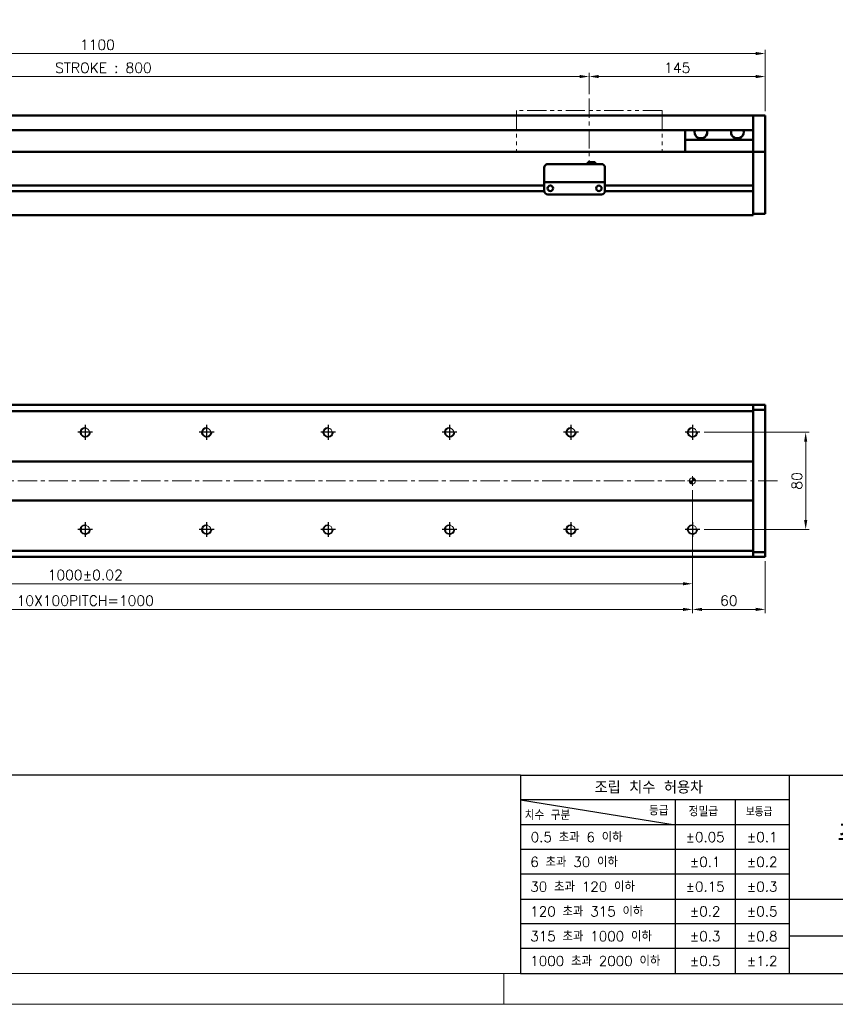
# Model space of a CAD drawing. Header units: millimetres. Extents: x 46891 to 50687, y 6223 to 10043.
# Tile 2 of 4: x 49218 to 49890, y 8529 to 9339. Entities that reach past the tile are written whole.
import ezdxf

# ---------------------------------------------------------------- set-up
doc = ezdxf.new("R2010")
doc.units = ezdxf.units.MM
doc.header["$LTSCALE"] = 0.5
doc.linetypes.add('CENTER', pattern=[50.8, 31.75, -6.35, 6.35, -6.35])
doc.linetypes.add('PHANTOM', pattern=[63.5, 31.75, -6.35, 6.35, -6.35, 6.35, -6.35])
doc.layers.get('0').update_dxf_attribs({"lineweight": 20})
doc.layers.add('1', color=1, linetype='CENTER', lineweight=13)
doc.layers.add('외형선(ISO)', color=7, linetype='Continuous', lineweight=50)
for name, color, linetype in [('3', 3, 'Continuous'), ('C', 1, 'CENTER'), ('DIM', 4, 'Continuous')]:
    doc.layers.add(name, color=color, linetype=linetype)
doc.styles.add('DSR TEXT', font='romans.shx', dxfattribs={"bigfont": 'whgtxt.shx'})
doc.styles.get("Standard").update_dxf_attribs({"font": 'romans.shx', "bigfont": 'whgtxt.shx'})
doc.dimstyles.new('DSR', dxfattribs={"dimscale": 2, "dimtxt": 3, "dimasz": 3, "dimexe": 0.5, "dimexo": 0.5, "dimgap": 0.5, "dimtad": 1, "dimdsep": 46, "dimtxsty": 'Standard', "dimcen": 2.5, "dimclrd": 4, "dimclre": 4, "dimclrt": 2, "dimadec": 0, "dimazin": 2, "dimtfac": 1, "dimtmove": 0, "dimatfit": 3, "dimfxl": 0, "dimlwd": -1, "dimlwe": -1, "dimarcsym": 0})

# ---------------------------------------------------------------- blocks, each defined once
blk = doc.blocks.new('A$C13F00394')
at = {"layer": '3'}
for p, q in [((0, 32), (-207.68, 32)), ((0, 32), (202.32, 32)), ((0, 32), (0, 0)), ((43.43, 32), (43.43, 0)), ((0, 28), (25, 24)), ((43.43, 28), (0, 28)), ((25, 28), (25, 0)), ((34.7, 28), (34.7, 0)), ((43.43, 24), (0, 24)), ((43.43, 20), (0, 20)), ((43.43, 16), (0, 16)), ((0, 12), (129.32, 12)), ((43.43, 8), (0, 8)), ((97.32, 6), (43.43, 6)), ((43.43, 4), (0, 4)), ((0, 0), (202.32, 0))]:
    blk.add_line(p, q, dxfattribs=at)
at = {"color": 0, "style": 'DSR TEXT'}
for s, height, p in [('조립 치수 허용차', 2, (11.97, 29.02)), ('등급', 1.5, (20.77, 25.52)), ('정밀급', 1.5, (27.18, 25.37)), ('치수 구분', 1.5, (0.69, 24.78)), ('보통급', 1.3, (36.41, 25.38)), (' 0.5 초과 6 이하', 1.6, (0.56, 21.19)), (' 6 초과 30 이하', 1.6, (0.49, 17.19)), (' 30 초과 120 이하', 1.6, (0.49, 13.19)), (' 120 초과 315 이하', 1.6, (0.49, 9.19)), (' 315 초과 1000 이하', 1.6, (0.49, 5.19)), (' 1000 초과 2000 이하', 1.6, (0.49, 1.19))]:
    blk.add_text(s, height=height, dxfattribs=at).set_placement(p)
at = {"color": 7, "insert": (70.37, 22), "char_height": 4.2, "attachment_point": 5, "style": 'DSR TEXT'}
blk.add_mtext('주식회사 디에스알', dxfattribs=at)
at = {"color": 0, "char_height": 1.6, "attachment_point": 5, "style": 'DSR TEXT'}
for s, insert in [('%%P0.05', (29.85, 22)), ('%%P0.1', (39.07, 22)), ('%%P0.1', (29.85, 18)), ('%%P0.2', (39.07, 18)), ('%%P0.15', (29.85, 14)), ('%%P0.3', (39.07, 14)), ('%%P0.2', (29.85, 10)), ('%%P0.5', (39.07, 10)), ('%%P0.3', (29.85, 6)), ('%%P0.8', (39.07, 6)), ('%%P0.5', (29.85, 2)), ('%%P1.2', (39.07, 2))]:
    blk.add_mtext(s, dxfattribs=dict(at, insert=insert))
blk = doc.blocks.new('A$C1C1952E1')
at = {"color": 1}
blk.add_lwpolyline([(0, 0), (420, 0), (420, 297), (0, 297)], close=True, dxfattribs=at)
at = {"color": 3}
blk.add_lwpolyline([(5, 5), (415, 5), (415, 292), (5, 292)], close=True, dxfattribs=at)
blk = doc.blocks.new('*D85')
at = {"color": 1, "linetype": 'ByBlock'}
for p, q in [((48887.25, 9278.16), (48887.25, 9295.56)), ((49687.25, 9278.16), (49687.25, 9295.56)), ((48895.05, 9292.56), (49679.45, 9292.56))]:
    blk.add_line(p, q, dxfattribs=at)
at = {"color": 1}
for points in [[(48895.05, 9293.86), (48895.05, 9291.26), (48887.25, 9292.56)], [(49679.45, 9293.86), (49679.45, 9291.26), (49687.25, 9292.56)]]:
    blk.add_solid(points, dxfattribs=at)
at = {"layer": 'Defpoints', "color": 0}
for p in [(49687.25, 9292.56), (48887.25, 9274.56), (49687.25, 9274.56)]:
    blk.add_point(p, dxfattribs=at)
at = {"color": 3, "insert": (49287.25, 9299.76), "char_height": 8.4, "attachment_point": 5, "style": 'DSR TEXT'}
blk.add_mtext('STROKE : 800', dxfattribs=at)
blk = doc.blocks.new('*D86')
at = {"color": 1, "linetype": 'ByBlock'}
for p, q in [((49687.25, 9278.16), (49687.25, 9295.56)), ((49832.25, 9264.16), (49832.25, 9295.56)), ((49695.05, 9292.56), (49824.45, 9292.56))]:
    blk.add_line(p, q, dxfattribs=at)
at = {"color": 1}
for points in [[(49695.05, 9293.86), (49695.05, 9291.26), (49687.25, 9292.56)], [(49824.45, 9293.86), (49824.45, 9291.26), (49832.25, 9292.56)]]:
    blk.add_solid(points, dxfattribs=at)
at = {"layer": 'Defpoints', "color": 0}
for p in [(49832.25, 9292.56), (49687.25, 9274.56), (49832.25, 9260.56)]:
    blk.add_point(p, dxfattribs=at)
at = {"color": 3, "insert": (49759.75, 9299.76), "char_height": 8.4, "attachment_point": 5, "style": 'DSR TEXT'}
blk.add_mtext('145', dxfattribs=at)
blk = doc.blocks.new('*D83')
at = {"color": 1, "linetype": 'ByBlock'}
for p, q in [((48732.25, 9264.16), (48732.25, 9314.5)), ((49824.45, 9311.5), (48740.05, 9311.5)), ((49832.25, 9264.16), (49832.25, 9314.5))]:
    blk.add_line(p, q, dxfattribs=at)
at = {"color": 1}
for points in [[(48740.05, 9312.8), (48740.05, 9310.2), (48732.25, 9311.5)], [(49824.45, 9312.8), (49824.45, 9310.2), (49832.25, 9311.5)]]:
    blk.add_solid(points, dxfattribs=at)
at = {"layer": 'Defpoints', "color": 0}
for p in [(48732.25, 9311.5), (48732.25, 9260.56), (49832.25, 9260.56)]:
    blk.add_point(p, dxfattribs=at)
at = {"color": 3, "insert": (49282.25, 9318.7), "char_height": 8.4, "attachment_point": 5, "style": 'DSR TEXT'}
blk.add_mtext('1100', dxfattribs=at)
blk = doc.blocks.new('A$C33E56CC6')
h = blk.add_hatch()
h.set_pattern_fill('ANSI31', color=256, style=0)
h.set_pattern_definition([(45, (-7065.45672, -6508.5399), (-0.0883883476, 0.0883883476), [])])
h.paths.add_polyline_path([(4, 6.5, 0.414214), (1.5, 4), (4, 4)])
h.paths.add_polyline_path([(6.5, 4), (4, 4), (4, 1.5, 0.414214)])
blk.add_circle((4, 4), 2.5)
at = {"layer": '1'}
for p, q in [((0, 4), (8, 4)), ((4, 0), (4, 8))]:
    blk.add_line(p, q, dxfattribs=at)
blk = doc.blocks.new('tap8')
blk.add_circle((0, 0), 3.4)
at = {"layer": 'C', "color": 1, "linetype": 'CENTER'}
for p, q in [((-6.05, 0), (6.05, 0)), ((0, -6.05), (0, 6.05))]:
    blk.add_line(p, q, dxfattribs=at)
at = {"layer": 'DIM', "color": 3}
blk.add_arc((0, 0), 4, 263.84551, 189.43144, dxfattribs=at)
blk = doc.blocks.new('*D90')
at = {"color": 1, "linetype": 'ByBlock'}
for p, q in [((48772.25, 8952.15), (48772.25, 8872.13)), ((49772.25, 8952.15), (49772.25, 8872.13)), ((48780.05, 8875.13), (49764.45, 8875.13))]:
    blk.add_line(p, q, dxfattribs=at)
at = {"color": 1}
for points in [[(48780.05, 8876.43), (48780.05, 8873.83), (48772.25, 8875.13)], [(49764.45, 8876.43), (49764.45, 8873.83), (49772.25, 8875.13)]]:
    blk.add_solid(points, dxfattribs=at)
at = {"layer": 'Defpoints', "color": 0}
for p in [(48772.25, 8955.75), (49772.25, 8955.75), (49772.25, 8875.13)]:
    blk.add_point(p, dxfattribs=at)
at = {"color": 3, "insert": (49272.25, 8882.33), "char_height": 8.4, "attachment_point": 5, "style": 'DSR TEXT'}
blk.add_mtext('1000%%P0.02', dxfattribs=at)
blk = doc.blocks.new('*D91')
at = {"color": 1, "linetype": 'ByBlock'}
for p, q in [((48772.25, 8908.54), (48772.25, 8851.01)), ((49772.25, 8908.54), (49772.25, 8851.01)), ((48780.05, 8854.01), (49764.45, 8854.01))]:
    blk.add_line(p, q, dxfattribs=at)
at = {"color": 1}
for points in [[(48780.05, 8855.31), (48780.05, 8852.71), (48772.25, 8854.01)], [(49764.45, 8855.31), (49764.45, 8852.71), (49772.25, 8854.01)]]:
    blk.add_solid(points, dxfattribs=at)
at = {"layer": 'Defpoints', "color": 0}
for p in [(48772.25, 8912.14), (49772.25, 8912.14), (49772.25, 8854.01)]:
    blk.add_point(p, dxfattribs=at)
at = {"color": 3, "insert": (49272.25, 8861.21), "char_height": 8.4, "attachment_point": 5, "style": 'DSR TEXT'}
blk.add_mtext('10X100PITCH=1000', dxfattribs=at)
blk = doc.blocks.new('*D92')
at = {"color": 1, "linetype": 'ByBlock'}
for p, q in [((49772.25, 8908.54), (49772.25, 8851.01)), ((49832.25, 8893.65), (49832.25, 8851.01)), ((49780.05, 8854.01), (49824.45, 8854.01))]:
    blk.add_line(p, q, dxfattribs=at)
at = {"color": 1}
for points in [[(49780.05, 8855.31), (49780.05, 8852.71), (49772.25, 8854.01)], [(49824.45, 8855.31), (49824.45, 8852.71), (49832.25, 8854.01)]]:
    blk.add_solid(points, dxfattribs=at)
at = {"layer": 'Defpoints', "color": 0}
for p in [(49772.25, 8912.14), (49832.25, 8897.25), (49832.25, 8854.01)]:
    blk.add_point(p, dxfattribs=at)
at = {"color": 3, "insert": (49802.25, 8861.21), "char_height": 8.4, "attachment_point": 5, "style": 'DSR TEXT'}
blk.add_mtext('60', dxfattribs=at)
blk = doc.blocks.new('*D94')
at = {"color": 1, "linetype": 'ByBlock'}
for p, q in [((49781.9, 8999.75), (49868.5, 8999.75)), ((49865.5, 8927.55), (49865.5, 8991.95)), ((49781.9, 8919.75), (49868.5, 8919.75))]:
    blk.add_line(p, q, dxfattribs=at)
at = {"color": 1}
for points in [[(49864.2, 8991.95), (49866.8, 8991.95), (49865.5, 8999.75)], [(49864.2, 8927.55), (49866.8, 8927.55), (49865.5, 8919.75)]]:
    blk.add_solid(points, dxfattribs=at)
at = {"layer": 'Defpoints', "color": 0}
for p in [(49778.3, 8999.75), (49865.5, 8999.75), (49778.3, 8919.75)]:
    blk.add_point(p, dxfattribs=at)
at = {"color": 3, "insert": (49858.3, 8959.75), "char_height": 8.4, "attachment_point": 5, "rotation": 90, "style": 'DSR TEXT'}
blk.add_mtext('80', dxfattribs=at)

msp = doc.modelspace()

# ---------------------------------------------------------------- linework, layer by layer
at = {"color": 6, "linetype": 'PHANTOM'}
for p, q in [((49747.25224, 9264.55564), (49627.25224, 9264.55564)), ((49627.25224, 9264.55564), (49627.25224, 9230.55564)), ((49747.25224, 9264.55564), (49747.25224, 9230.55564))]:
    msp.add_line(p, q, dxfattribs=at)
at = {"color": 1}
msp.add_line((49616.94052, 8554.47812), (49616.94052, 8528.99552), dxfattribs=at)
at = {"layer": '1'}
for p, q in [((49687.25224, 9274.55564), (49687.25224, 9220.55564)), ((49842.25224, 8959.74981), (48722.25224, 8959.74981))]:
    msp.add_line(p, q, dxfattribs=at)
at = {"layer": '3'}
msp.add_line((49630.61213, 8554.47812), (50661.72712, 8554.47812), dxfattribs=at)
at = {"layer": '외형선(ISO)'}
for p, q in [((48947.25224, 9260.55564), (49822.25224, 9260.55564)), ((49822.25224, 9260.55564), (49822.25224, 9258.55564)), ((49822.25224, 9260.55564), (49832.25224, 9260.55564)), ((49822.25224, 9258.55564), (49822.25224, 9260.55564)), ((49822.25224, 9257.77112), (49822.25224, 9258.55564)), ((49822.25224, 9258.55564), (49822.25224, 9257.77112)), ((49822.25224, 9257.27241), (49822.25224, 9257.77112)), ((49822.25224, 9257.77112), (49822.25224, 9257.27241)), ((49822.25224, 9257.27241), (49822.25224, 9256.20393)), ((49822.25224, 9256.20393), (49822.25224, 9257.27241)), ((49822.25224, 9256.20393), (49822.25224, 9253.21813)), ((49822.25224, 9253.21813), (49822.25224, 9256.20393)), ((49832.25224, 9258.55564), (49832.25224, 9260.55564)), ((49832.25224, 9258.55564), (49832.25224, 9257.77112)), ((49832.25224, 9257.77112), (49832.25224, 9257.27241)), ((49832.25224, 9256.20393), (49832.25224, 9257.27241)), ((49832.25224, 9253.21813), (49832.25224, 9256.20393)), ((48947.25224, 9248.55564), (49822.25224, 9248.55564)), ((49766.25224, 9240.55564), (49766.25224, 9248.55564)), ((49822.25224, 9244.65382), (49822.25224, 9253.21813)), ((49822.25224, 9253.21813), (49822.25224, 9249.05564)), ((49832.25224, 9253.21813), (49832.25224, 9244.65382)), ((49822.25224, 9240.55564), (49766.25224, 9240.55564)), ((49766.25224, 9230.55564), (49766.25224, 9240.55564)), ((49822.25224, 9242.55853), (49822.25224, 9244.65382)), ((49822.25224, 9231.13658), (49822.25224, 9242.55853)), ((49832.25224, 9244.65382), (49832.25224, 9242.55853)), ((49832.25224, 9242.55853), (49832.25224, 9231.13658)), ((49822.25224, 9230.55564), (48892.25224, 9230.55564)), ((49822.25224, 9230.55564), (49822.25224, 9231.13658)), ((49822.25224, 9227.55564), (49822.25224, 9230.55564)), ((49822.25224, 9230.55564), (49822.25224, 9227.55564)), ((49822.25224, 9230.55564), (49832.25224, 9230.55564)), ((49832.25224, 9231.13658), (49832.25224, 9230.55564)), ((49832.25224, 9227.55564), (49832.25224, 9230.55564)), ((49686.25224, 9222.05579), (49686.25224, 9220.5558)), ((49686.25224, 9222.05579), (49692.25224, 9222.05579)), ((49692.25224, 9222.05579), (49692.25224, 9220.5558)), ((49822.25224, 9227.55564), (49822.25224, 9203.00564)), ((49822.25224, 9184.79828), (49822.25224, 9227.55564)), ((49832.25224, 9227.55564), (49832.25224, 9184.79828)), ((49650.25224, 9207.5558), (49650.25224, 9217.5558)), ((49653.25224, 9220.5558), (49697.25224, 9220.5558)), ((49700.25224, 9217.5558), (49700.25224, 9207.5558)), ((49650.25224, 9207.5558), (49650.25224, 9205.55579)), ((49700.25224, 9205.55579), (49700.25224, 9207.5558)), ((49650.26269, 9198.30564), (48946.2418, 9198.30564)), ((49650.26269, 9198.30564), (48946.2418, 9198.30564)), ((49650.25224, 9202.80564), (48946.25224, 9202.80564)), ((49650.25224, 9202.80564), (48946.25224, 9202.80564)), ((49650.25224, 9205.55577), (49650.25224, 9205.55579)), ((49650.25224, 9205.55579), (49700.25224, 9205.55579)), ((49650.25224, 9205.05576), (49650.25224, 9205.55577)), ((49650.25224, 9205.55577), (49653.02274, 9205.55577)), ((49650.25224, 9198.55576), (49650.25224, 9205.05576)), ((49655.27558, 9202.80564), (49655.22891, 9202.80564)), ((49655.48174, 9205.55577), (49657.75224, 9205.55577)), ((49662.75224, 9205.55577), (49687.75224, 9205.55577)), ((49692.75224, 9205.55577), (49695.02274, 9205.55577)), ((49695.27558, 9202.80564), (49695.22891, 9202.80564)), ((49697.48174, 9205.55577), (49700.25224, 9205.55577)), ((49822.25224, 9198.30564), (49700.2418, 9198.30564)), ((49700.25224, 9205.55579), (49700.25224, 9205.55577)), ((49700.25224, 9205.55577), (49700.25224, 9205.05576)), ((49700.25224, 9205.05576), (49700.25224, 9198.55576)), ((49822.25224, 9202.80564), (49700.25224, 9202.80564)), ((49822.25224, 9198.10564), (49822.25224, 9184.79828)), ((49653.25224, 9195.55576), (49697.25224, 9195.55576)), ((49822.25224, 9182.67696), (49822.25224, 9184.79828)), ((49822.25224, 9184.79828), (49822.25224, 9182.67696)), ((49822.25224, 9182.67696), (49822.25224, 9178.55564)), ((49822.25224, 9179.55564), (49822.25224, 9182.67696)), ((49832.25224, 9182.67696), (49832.25224, 9184.79828)), ((49832.25224, 9182.67696), (49832.25224, 9179.55564)), ((48742.25224, 9178.55564), (49822.25224, 9178.55564)), ((49822.25224, 9179.55564), (49832.25224, 9179.55564)), ((49822.25224, 9022.24981), (48742.25224, 9022.24981)), ((49822.25224, 9022.24981), (49822.25224, 9021.37113)), ((49822.25224, 9021.37113), (49822.25224, 9022.24981)), ((49822.25224, 9022.24981), (49832.25224, 9022.24981)), ((49822.25224, 9017.24981), (49822.25224, 9021.37113)), ((49822.25224, 9021.37113), (49822.25224, 9018.24981)), ((49832.25224, 9022.24981), (49832.25224, 9021.37113)), ((49832.25224, 9018.24981), (49832.25224, 9021.37113)), ((49822.25224, 9017.24981), (48742.25224, 9017.24981)), ((49822.25224, 9018.24981), (49832.25224, 9018.24981)), ((49822.25224, 8975.74981), (49822.25224, 9017.24981)), ((49832.25224, 8901.24981), (49832.25224, 9018.24981)), ((48742.25224, 8975.74981), (49822.25224, 8975.74981)), ((49822.25224, 8974.89626), (49822.25224, 8975.74981)), ((49822.25224, 8974.5427), (49822.25224, 8974.89626)), ((49822.25224, 8944.95692), (49822.25224, 8974.5427)), ((49822.25224, 8974.5427), (49822.25224, 8944.95692)), ((49822.25224, 8943.74981), (48742.25224, 8943.74981)), ((49822.25224, 8944.60336), (49822.25224, 8944.95692)), ((49822.25224, 8943.74981), (49822.25224, 8944.60336)), ((49822.25224, 8902.24981), (49822.25224, 8943.74981)), ((48742.25224, 8902.24981), (49822.25224, 8902.24981)), ((49822.25224, 8898.12849), (49822.25224, 8902.24981)), ((49822.25224, 8901.24981), (49822.25224, 8898.12849)), ((49822.25224, 8901.24981), (49832.25224, 8901.24981)), ((49822.25224, 8898.12849), (49822.25224, 8897.24981)), ((49822.25224, 8897.24981), (49822.25224, 8898.12849)), ((49832.25224, 8898.12849), (49832.25224, 8901.24981)), ((49832.25224, 8898.12849), (49832.25224, 8897.24981)), ((49822.25224, 8897.24981), (48742.25224, 8897.24981)), ((49822.25224, 8897.24981), (49832.25224, 8897.24981))]:
    msp.add_line(p, q, dxfattribs=at)
for centre in [(49655.25224, 9200.55576), (49695.25224, 9200.55576)]:
    msp.add_circle(centre, 2.25, dxfattribs=at)
for centre, start, end in [((49653.25224, 9217.5558), 90, 180), ((49697.25224, 9217.5558), 0, 90), ((49653.25224, 9198.55576), 180, 270), ((49697.25224, 9198.55576), 270, 0)]:
    msp.add_arc(centre, 3, start, end, dxfattribs=at)
for centre, major_axis, ratio, start_param, end_param in [((49779.25224, 9246.55564), (5.25, 0), 0.923076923, 2.716178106, 6.708599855), ((49809.25224, 9246.55564), (5.25, 0), 0.923076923, 2.716178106, 6.708599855), ((49654.25224, 9205.55579), (-1.2295, 0), 0.00001, 3.138702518, 6.280295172), ((49660.25224, 9205.55579), (-2.5, 0), 0.00001, 3.141592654, 6.283185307), ((49690.25224, 9205.55579), (-2.5, 0), 0.00001, 3.141592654, 6.283185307), ((49696.25224, 9205.55579), (-1.2295, 0), 0.00001, 3.140629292, 6.282221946)]:
    msp.add_ellipse(centre, major_axis=major_axis, ratio=ratio, start_param=start_param, end_param=end_param, dxfattribs=at)

# ---------------------------------------------------------------- block references
at = {"xscale": 5.096520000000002, "yscale": 5.096520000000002, "zscale": 5.096520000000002}
for name, p in [('A$C1C1952E1', (48546.67132, 8528.99552)), ('A$C13F00394', (49630.61214, 8554.47812))]:
    msp.add_blockref(name, p, dxfattribs=at)
at = {"xscale": -1}
for name, p, rotation in [('tap8', (49272.25224, 8999.74981), 90), ('tap8', (49372.25224, 8999.74981), 90), ('tap8', (49472.25224, 8999.74981), 90), ('tap8', (49572.25224, 8999.74981), 90), ('tap8', (49672.25224, 8999.74981), 90), ('tap8', (49772.25224, 8999.74981), 90), ('A$C33E56CC6', (49768.25224, 8963.74981), 180), ('tap8', (49272.25224, 8919.74981), 90), ('tap8', (49372.25224, 8919.74981), 90), ('tap8', (49472.25224, 8919.74981), 90), ('tap8', (49572.25224, 8919.74981), 90), ('tap8', (49672.25224, 8919.74981), 90), ('tap8', (49772.25224, 8919.74981), 90)]:
    msp.add_blockref(name, p, dxfattribs=dict(at, rotation=rotation))

# ---------------------------------------------------------------- dimensions: what is measured, and where the dimension line sits
for base, p1, p2, picture, middle in [((48732.25224, 9311.50123), (49832.25224, 9260.55564), (48732.25224, 9260.55564), '*D83', (49282.25224, 9318.70123)), ((49832.25224, 9292.55749), (49687.25224, 9274.55564), (49832.25224, 9260.55564), '*D86', (49759.75224, 9299.75749)), ((49832.25224, 8854.01487), (49772.25224, 8912.13817), (49832.25224, 8897.24981), '*D92', (49802.25224, 8861.21487))]:
    dim = msp.add_linear_dim(base=base, p1=p1, p2=p2, dimstyle='DSR', override={"dimscale": 3, "dimtxt": 2.8, "dimasz": 2.600136, "dimexe": 1, "dimexo": 1.2, "dimgap": 1, "dimdec": 4, "dimtxsty": 'DSR TEXT', "dimclrd": 1, "dimclre": 1, "dimclrt": 3, "dimtdec": 4, "dimtix": 1})
    dim.commit()
    dim.dimension.update_dxf_attribs({"geometry": picture, "text_midpoint": middle})
for base, p1, p2, text, picture, middle in [((49687.25224, 9292.55749), (48887.25224, 9274.55564), (49687.25224, 9274.55564), 'STROKE : <>', '*D85', (49287.25224, 9299.75749)), ((49772.25224, 8875.12653), (48772.25224, 8955.74981), (49772.25224, 8955.74981), '<>%%P0.02', '*D90', (49272.25224, 8882.32653)), ((49772.25224, 8854.01487), (48772.25224, 8912.13817), (49772.25224, 8912.13817), '10X100PITCH=<>', '*D91', (49272.25224, 8861.21487))]:
    dim = msp.add_linear_dim(base=base, p1=p1, p2=p2, text=text, dimstyle='DSR', override={"dimscale": 3, "dimtxt": 2.8, "dimasz": 2.600136, "dimexe": 1, "dimexo": 1.2, "dimgap": 1, "dimdec": 4, "dimtxsty": 'DSR TEXT', "dimclrd": 1, "dimclre": 1, "dimclrt": 3, "dimtdec": 4, "dimtix": 1})
    dim.commit()
    dim.dimension.update_dxf_attribs({"geometry": picture, "text_midpoint": middle})
dim = msp.add_linear_dim(base=(49865.50158, 8999.74981), p1=(49778.29922, 8919.74981), p2=(49778.29922, 8999.74981), angle=270, dimstyle='DSR', override={"dimscale": 3, "dimtxt": 2.8, "dimasz": 2.600136, "dimexe": 1, "dimexo": 1.2, "dimgap": 1, "dimdec": 4, "dimtxsty": 'DSR TEXT', "dimclrd": 1, "dimclre": 1, "dimclrt": 3, "dimtdec": 4, "dimtix": 1})
dim.commit()
dim.dimension.update_dxf_attribs({"geometry": '*D94', "text_midpoint": (49858.30158, 8959.74981)})

doc.saveas('drawing.dxf')
